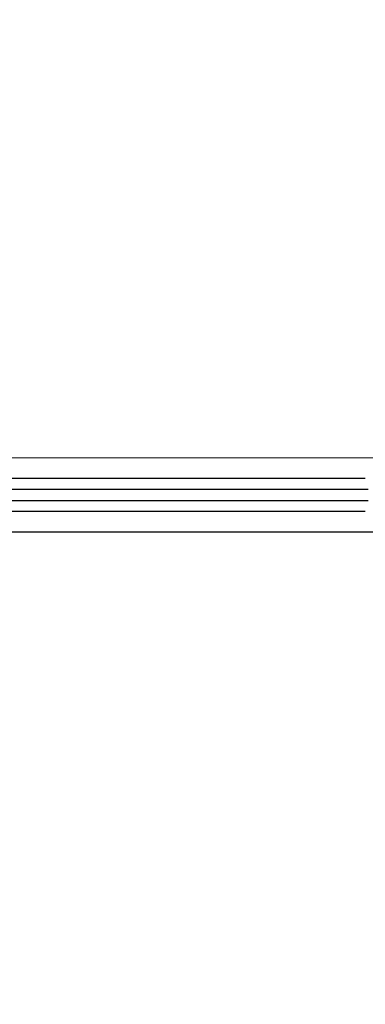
# Model space of a CAD drawing. Header units: millimetres. Extents: x 0 to 297, y 0 to 210.
# Tile 56 of 256: x 147.81 to 147.967, y 91.125 to 91.572. Entities that reach past the tile are written whole.
import ezdxf

# ---------------------------------------------------------------- set-up
doc = ezdxf.new("R2010")
doc.units = ezdxf.units.MM
doc.header["$LTSCALE"] = 16.335
doc.layers.get('0').update_dxf_attribs({"linetype": 'CONTINUOUS'})
doc.layers.add('01_GLOBAL', color=7, linetype='CONTINUOUS')
doc.layers.add('INTFCLR_144815', color=7, linetype='CONTINUOUS')

msp = doc.modelspace()

# ---------------------------------------------------------------- linework, layer by layer
at = {"color": 7, "linetype": 'Continuous'}
msp.add_circle((148.0808, 92.11646), 1.9, dxfattribs=at)
at = {"color": 9, "linetype": 'Continuous'}
msp.add_arc((148.0808, 92.11646), 1.87565, 182.96745, 267.03255, dxfattribs=at)
at = {"layer": '01_GLOBAL', "color": 7, "linetype": 'Continuous'}
msp.add_circle((148.0808, 92.11646), 1.925, dxfattribs=at)
at = {"layer": 'INTFCLR_144815', "color": 9, "linetype": 'Continuous'}
for p, q in [((148.01566, 91.37309), (147.68282, 91.37307)), ((147.96662, 91.36382), (147.6798, 91.36382)), ((147.96796, 91.35882), (147.68115, 91.35882)), ((147.68115, 91.35382), (147.96796, 91.35382)), ((147.96662, 91.34882), (147.6798, 91.34882)), ((147.68772, 91.33958), (148.01566, 91.33956))]:
    msp.add_line(p, q, dxfattribs=at)

doc.saveas('drawing.dxf')
